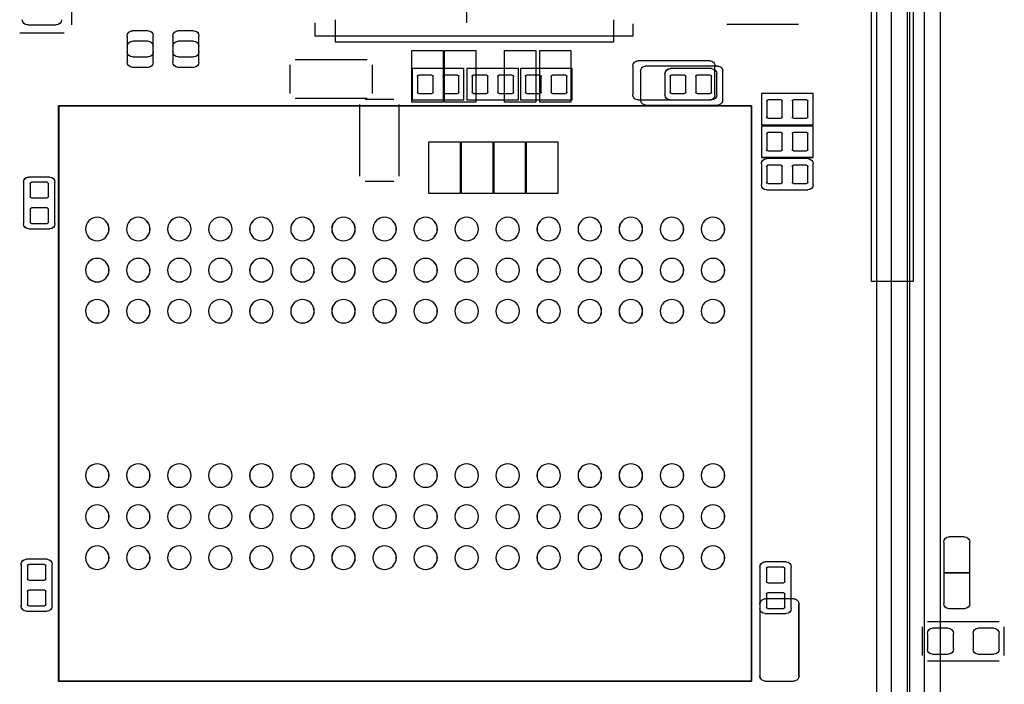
# Model space of a CAD drawing. Header units: inches. Extents: x -2.12 to 5.58, y -1.38 to 1.5.
# Tile 26 of 32: x 0.17 to 0.93, y -0.27 to 0.24. Entities that reach past the tile are written whole.
import ezdxf

# ---------------------------------------------------------------- set-up
doc = ezdxf.new("R2010")
doc.units = ezdxf.units.IN
doc.header["$MEASUREMENT"] = 0
for name, color, linetype in [('INTF_BLUE', 7, 'Continuous'), ('INTF_CYAN', 7, 'Continuous'), ('INTF_GREEN_1', 7, 'Continuous'), ('INTF_GREEN_3', 7, 'Continuous'), ('INTF_MAGENTA', 7, 'Continuous'), ('INTF_MAGENTA_1', 7, 'Continuous'), ('INTF_RED_1', 7, 'Continuous'), ('INTF_RED_3', 7, 'Continuous'), ('INTF_YELLOW_1', 7, 'Continuous'), ('INTF_YELLOW_2', 7, 'Continuous'), ('WHITE', 7, 'Continuous')]:
    doc.layers.add(name, color=color, linetype=linetype)

# ---------------------------------------------------------------- blocks, each defined once
blk = doc.blocks.new('98EA8F97E5111EFD411692EF2072D30E0DE05EA6$$$C906BBC760572095F726B39B13C9EDE80CDE5667')
at = {"color": 178}
for p, q in [((9.9, 2.3, -1.6), (9.9, 2.3, -1.8)), ((18.3, 2.3, -1.6), (18.3, 2.3, -1.8)), ((5.7, -1.9, -1.6), (5.7, -1.9, -1.8)), ((14.1, -1.9, -1.6), (14.1, -1.9, -1.8)), ((9.9, -6.1, -1.6), (9.9, -6.1, -1.8)), ((18.3, -6.1, -1.6), (18.3, -6.1, -1.8))]:
    blk.add_line(p, q, dxfattribs=at)
blk = doc.blocks.new('S70CR100_SOC_SKT')
at = {"color": 0}
blk.add_blockref('98EA8F97E5111EFD411692EF2072D30E0DE05EA6$$$C906BBC760572095F726B39B13C9EDE80CDE5667', (0, 0), dxfattribs=at)
blk = doc.blocks.new('DDD71C7C7C9CF9294EF7B95702A5EAB48181DBE0$$$B8A4396250C5687B1D31E70758B30729E1AC4426')
at = {"layer": 'INTF_MAGENTA', "color": 6}
for p, q in [((-236.322, -83.031), (-236.322, -82.55)), ((-241.389, -83.058), (-242.786, -83.058)), ((-239.568, -83.282), (-239.568, -83.049)), ((-239.19, -83.4), (-239.19, -82.974)), ((-233.757, -82.974), (-233.757, -83.4)), ((-233.364, -83.03), (-233.364, -83.282)), ((-233.364, -83.282), (-239.568, -83.282)), ((-233.757, -83.4), (-239.19, -83.4)), ((-241.194, -84.43), (-241.194, -84.023)), ((-241.093, -83.922), (-240.288, -83.922)), ((-240.186, -84.023), (-240.186, -84.43)), ((-238.375, -84.531), (-238.375, -83.922)), ((-238.375, -83.922), (-237.367, -83.922)), ((-237.367, -83.922), (-237.367, -84.531)), ((-237.334, -83.922), (-236.326, -83.922)), ((-237.334, -84.531), (-237.334, -83.922)), ((-236.326, -83.922), (-236.326, -84.531)), ((-236.267, -83.922), (-235.259, -83.922)), ((-236.267, -84.531), (-236.267, -83.922)), ((-235.259, -83.922), (-235.259, -84.531)), ((-243.074, -85.014), (-243.074, -84.404)), ((-243.074, -84.404), (-242.066, -84.404)), ((-242.066, -84.404), (-242.066, -85.014)), ((-240.288, -84.531), (-241.093, -84.531)), ((-237.367, -84.531), (-238.375, -84.531)), ((-236.326, -84.531), (-237.334, -84.531)), ((-235.259, -84.531), (-236.267, -84.531)), ((-241.872, -84.644), (-228.369, -84.644)), ((-241.872, -95.847), (-241.872, -84.644)), ((-228.369, -84.644), (-228.369, -95.847)), ((-242.066, -85.014), (-243.074, -85.014)), ((-243.074, -85.039), (-242.066, -85.039)), ((-243.074, -85.649), (-243.074, -85.039)), ((-242.066, -85.039), (-242.066, -85.649)), ((-242.066, -85.649), (-243.074, -85.649)), ((-243.074, -86.182), (-243.074, -85.776)), ((-242.972, -85.674), (-242.168, -85.674)), ((-242.066, -85.776), (-242.066, -86.182)), ((-228.295, -86.94), (-228.295, -86.135)), ((-228.194, -86.034), (-227.787, -86.034)), ((-227.686, -86.135), (-227.686, -86.94)), ((-242.168, -86.284), (-242.972, -86.284)), ((-227.787, -87.042), (-228.194, -87.042)), ((-242.646, -94.433), (-242.646, -93.628)), ((-242.545, -93.527), (-242.138, -93.527)), ((-242.037, -93.628), (-242.037, -94.433)), ((-228.244, -94.383), (-228.244, -93.578)), ((-228.143, -93.477), (-227.736, -93.477)), ((-227.635, -93.578), (-227.635, -94.383)), ((-242.138, -94.535), (-242.545, -94.535)), ((-227.736, -94.485), (-228.143, -94.485)), ((-228.369, -95.847), (-241.872, -95.847))]:
    blk.add_line(p, q, dxfattribs=at)
for centre, start, end in [((-241.093, -84.023), 90, 180), ((-240.288, -84.023), 360, 90), ((-241.093, -84.43), 180, 270), ((-240.288, -84.43), 270, 0), ((-242.972, -85.776), 90, 180), ((-242.168, -85.776), 360, 90), ((-228.194, -86.135), 90, 180), ((-227.787, -86.135), 360, 90), ((-242.972, -86.182), 180, 270), ((-242.168, -86.182), 270, 0), ((-228.194, -86.94), 180, 270), ((-227.787, -86.94), 270, 0), ((-242.545, -93.628), 90, 180), ((-242.138, -93.628), 360, 90), ((-228.143, -93.578), 90, 180), ((-227.736, -93.578), 360, 90), ((-228.143, -94.383), 180, 270), ((-227.736, -94.383), 270, 0), ((-242.545, -94.433), 180, 270), ((-242.138, -94.433), 270, 0)]:
    blk.add_arc(centre, 0.102, start, end, dxfattribs=at)
at = {"layer": 'INTF_RED_1', "color": 1}
blk.add_line((-244.602, -113.411), (-244.602, -76.835), dxfattribs=at)
at = {"layer": 'WHITE', "color": 7}
for p, q in [((-227.762, -83.071), (-228.321, -83.071)), ((-231, -83.185), (-230.696, -83.185)), ((-230.111, -83.185), (-229.806, -83.185)), ((-231.102, -83.591), (-231.102, -83.287)), ((-230.594, -83.287), (-230.594, -83.591)), ((-230.213, -83.591), (-230.213, -83.287)), ((-229.705, -83.287), (-229.705, -83.591)), ((-230.696, -83.693), (-231, -83.693)), ((-229.806, -83.693), (-230.111, -83.693)), ((-241.067, -84.049), (-240.813, -84.049)), ((-240.567, -84.049), (-240.313, -84.049)), ((-238.248, -84.049), (-237.994, -84.049)), ((-237.748, -84.049), (-237.494, -84.049)), ((-237.207, -84.049), (-236.953, -84.049)), ((-236.707, -84.049), (-236.453, -84.049)), ((-236.14, -84.049), (-235.886, -84.049)), ((-235.64, -84.049), (-235.386, -84.049)), ((-241.093, -84.379), (-241.093, -84.074)), ((-240.788, -84.074), (-240.788, -84.379)), ((-240.593, -84.379), (-240.593, -84.074)), ((-240.288, -84.074), (-240.288, -84.379)), ((-238.273, -84.379), (-238.273, -84.074)), ((-237.969, -84.074), (-237.969, -84.379)), ((-237.773, -84.379), (-237.773, -84.074)), ((-237.469, -84.074), (-237.469, -84.379)), ((-237.232, -84.379), (-237.232, -84.074)), ((-236.927, -84.074), (-236.927, -84.379)), ((-236.732, -84.379), (-236.732, -84.074)), ((-236.427, -84.074), (-236.427, -84.379)), ((-236.165, -84.379), (-236.165, -84.074)), ((-235.86, -84.074), (-235.86, -84.379)), ((-235.665, -84.379), (-235.665, -84.074)), ((-235.36, -84.074), (-235.36, -84.379)), ((-240.813, -84.404), (-241.067, -84.404)), ((-240.313, -84.404), (-240.567, -84.404)), ((-237.994, -84.404), (-238.248, -84.404)), ((-237.494, -84.404), (-237.748, -84.404)), ((-236.953, -84.404), (-237.207, -84.404)), ((-236.453, -84.404), (-236.707, -84.404)), ((-235.886, -84.404), (-236.14, -84.404)), ((-235.386, -84.404), (-235.64, -84.404)), ((-242.972, -84.861), (-242.972, -84.557)), ((-242.947, -84.531), (-242.693, -84.531)), ((-242.668, -84.557), (-242.668, -84.861)), ((-242.472, -84.861), (-242.472, -84.557)), ((-242.447, -84.531), (-242.193, -84.531)), ((-242.168, -84.557), (-242.168, -84.861)), ((-242.693, -84.887), (-242.947, -84.887)), ((-242.193, -84.887), (-242.447, -84.887)), ((-242.972, -85.496), (-242.972, -85.192)), ((-242.947, -85.166), (-242.693, -85.166)), ((-242.668, -85.192), (-242.668, -85.496)), ((-242.472, -85.496), (-242.472, -85.192)), ((-242.447, -85.166), (-242.193, -85.166)), ((-242.168, -85.192), (-242.168, -85.496)), ((-242.693, -85.522), (-242.947, -85.522)), ((-242.193, -85.522), (-242.447, -85.522)), ((-242.972, -86.131), (-242.972, -85.827)), ((-242.947, -85.801), (-242.693, -85.801)), ((-242.668, -85.827), (-242.668, -86.131)), ((-242.472, -86.131), (-242.472, -85.827)), ((-242.447, -85.801), (-242.193, -85.801)), ((-242.168, -85.827), (-242.168, -86.131)), ((-242.693, -86.157), (-242.947, -86.157)), ((-242.193, -86.157), (-242.447, -86.157)), ((-228.168, -86.415), (-228.168, -86.161)), ((-228.143, -86.135), (-227.838, -86.135)), ((-227.813, -86.161), (-227.813, -86.415)), ((-227.838, -86.44), (-228.143, -86.44)), ((-228.168, -86.915), (-228.168, -86.661)), ((-228.143, -86.635), (-227.838, -86.635)), ((-227.813, -86.661), (-227.813, -86.915)), ((-227.838, -86.94), (-228.143, -86.94)), ((-242.494, -93.628), (-242.189, -93.628)), ((-228.117, -93.858), (-228.117, -93.604)), ((-228.092, -93.578), (-227.787, -93.578)), ((-227.762, -93.604), (-227.762, -93.858)), ((-242.519, -93.908), (-242.519, -93.654)), ((-242.164, -93.654), (-242.164, -93.908)), ((-242.189, -93.933), (-242.494, -93.933)), ((-227.787, -93.883), (-228.092, -93.883)), ((-242.519, -94.408), (-242.519, -94.154)), ((-242.494, -94.128), (-242.189, -94.128)), ((-242.164, -94.154), (-242.164, -94.408)), ((-228.117, -94.358), (-228.117, -94.104)), ((-228.092, -94.078), (-227.787, -94.078)), ((-227.762, -94.104), (-227.762, -94.358)), ((-227.787, -94.383), (-228.092, -94.383)), ((-242.189, -94.433), (-242.494, -94.433))]:
    blk.add_line(p, q, dxfattribs=at)
for centre in [(-241.121, -87.046), (-240.321, -87.046), (-239.521, -87.046), (-238.721, -87.046), (-237.921, -87.046), (-237.121, -87.046), (-236.321, -87.046), (-235.521, -87.046), (-234.721, -87.046), (-233.921, -87.046), (-233.121, -87.046), (-232.321, -87.046), (-231.521, -87.046), (-230.721, -87.046), (-229.921, -87.046), (-229.121, -87.046), (-241.121, -87.846), (-240.321, -87.846), (-239.521, -87.846), (-238.721, -87.846), (-237.921, -87.846), (-237.121, -87.846), (-236.321, -87.846), (-235.521, -87.846), (-234.721, -87.846), (-233.921, -87.846), (-233.121, -87.846), (-232.321, -87.846), (-231.521, -87.846), (-230.721, -87.846), (-229.921, -87.846), (-229.121, -87.846), (-241.121, -88.646), (-240.321, -88.646), (-239.521, -88.646), (-238.721, -88.646), (-237.921, -88.646), (-237.121, -88.646), (-236.321, -88.646), (-235.521, -88.646), (-234.721, -88.646), (-233.921, -88.646), (-233.121, -88.646), (-232.321, -88.646), (-231.521, -88.646), (-230.721, -88.646), (-229.921, -88.646), (-229.121, -88.646), (-241.121, -91.846), (-240.321, -91.846), (-239.521, -91.846), (-238.721, -91.846), (-237.921, -91.846), (-237.121, -91.846), (-236.321, -91.846), (-235.521, -91.846), (-234.721, -91.846), (-233.921, -91.846), (-233.121, -91.846), (-232.321, -91.846), (-231.521, -91.846), (-230.721, -91.846), (-229.921, -91.846), (-229.121, -91.846), (-241.121, -92.646), (-240.321, -92.646), (-239.521, -92.646), (-238.721, -92.646), (-237.921, -92.646), (-237.121, -92.646), (-236.321, -92.646), (-235.521, -92.646), (-234.721, -92.646), (-233.921, -92.646), (-233.121, -92.646), (-232.321, -92.646), (-231.521, -92.646), (-230.721, -92.646), (-229.921, -92.646), (-229.121, -92.646), (-241.121, -93.446), (-240.321, -93.446), (-239.521, -93.446), (-238.721, -93.446), (-237.921, -93.446), (-237.121, -93.446), (-236.321, -93.446), (-235.521, -93.446), (-234.721, -93.446), (-233.921, -93.446), (-233.121, -93.446), (-232.321, -93.446), (-231.521, -93.446), (-230.721, -93.446), (-229.921, -93.446), (-229.121, -93.446)]:
    blk.add_circle(centre, 0.229, dxfattribs=at)
for centre, radius, start, end in [((-228.321, -82.969), 0.102, 180, 270), ((-227.762, -82.969), 0.102, 270, 0), ((-231, -83.287), 0.102, 90, 180), ((-230.696, -83.287), 0.102, 360, 90), ((-230.111, -83.287), 0.102, 90, 180), ((-229.806, -83.287), 0.102, 360, 90), ((-231, -83.591), 0.102, 180, 270), ((-230.696, -83.591), 0.102, 270, 0), ((-230.111, -83.591), 0.102, 180, 270), ((-229.806, -83.591), 0.102, 270, 0), ((-241.067, -84.074), 0.0254, 90, 180), ((-240.813, -84.074), 0.0254, 360, 90), ((-240.567, -84.074), 0.0254, 90, 180), ((-240.313, -84.074), 0.0254, 360, 90), ((-238.248, -84.074), 0.0254, 90, 180), ((-237.994, -84.074), 0.0254, 360, 90), ((-237.748, -84.074), 0.0254, 90, 180), ((-237.494, -84.074), 0.0254, 360, 90), ((-237.207, -84.074), 0.0254, 90, 180), ((-236.953, -84.074), 0.0254, 360, 90), ((-236.707, -84.074), 0.0254, 90, 180), ((-236.453, -84.074), 0.0254, 360, 90), ((-236.14, -84.074), 0.0254, 90, 180), ((-235.886, -84.074), 0.0254, 360, 90), ((-235.64, -84.074), 0.0254, 90, 180), ((-235.386, -84.074), 0.0254, 360, 90), ((-241.067, -84.379), 0.0254, 180, 270), ((-240.813, -84.379), 0.0254, 270, 0), ((-240.567, -84.379), 0.0254, 180, 270), ((-240.313, -84.379), 0.0254, 270, 0), ((-238.248, -84.379), 0.0254, 180, 270), ((-237.994, -84.379), 0.0254, 270, 0), ((-237.748, -84.379), 0.0254, 180, 270), ((-237.494, -84.379), 0.0254, 270, 0), ((-237.207, -84.379), 0.0254, 180, 270), ((-236.953, -84.379), 0.0254, 270, 0), ((-236.707, -84.379), 0.0254, 180, 270), ((-236.453, -84.379), 0.0254, 270, 0), ((-236.14, -84.379), 0.0254, 180, 270), ((-235.886, -84.379), 0.0254, 270, 0), ((-235.64, -84.379), 0.0254, 180, 270), ((-235.386, -84.379), 0.0254, 270, 0), ((-242.947, -84.557), 0.0254, 90, 180), ((-242.693, -84.557), 0.0254, 360, 90), ((-242.447, -84.557), 0.0254, 90, 180), ((-242.193, -84.557), 0.0254, 360, 90), ((-242.947, -84.861), 0.0254, 180, 270), ((-242.693, -84.861), 0.0254, 270, 0), ((-242.447, -84.861), 0.0254, 180, 270), ((-242.193, -84.861), 0.0254, 270, 0), ((-242.947, -85.192), 0.0254, 90, 180), ((-242.693, -85.192), 0.0254, 360, 90), ((-242.447, -85.192), 0.0254, 90, 180), ((-242.193, -85.192), 0.0254, 360, 90), ((-242.947, -85.496), 0.0254, 180, 270), ((-242.693, -85.496), 0.0254, 270, 0), ((-242.447, -85.496), 0.0254, 180, 270), ((-242.193, -85.496), 0.0254, 270, 0), ((-242.947, -85.827), 0.0254, 90, 180), ((-242.693, -85.827), 0.0254, 360, 90), ((-242.447, -85.827), 0.0254, 90, 180), ((-242.193, -85.827), 0.0254, 360, 90), ((-242.947, -86.131), 0.0254, 180, 270), ((-242.693, -86.131), 0.0254, 270, 0), ((-242.447, -86.131), 0.0254, 180, 270), ((-242.193, -86.131), 0.0254, 270, 0), ((-228.143, -86.161), 0.0254, 90, 180), ((-227.838, -86.161), 0.0254, 360, 90), ((-228.143, -86.415), 0.0254, 180, 270), ((-227.838, -86.415), 0.0254, 270, 0), ((-228.143, -86.661), 0.0254, 90, 180), ((-227.838, -86.661), 0.0254, 360, 90), ((-228.143, -86.915), 0.0254, 180, 270), ((-227.838, -86.915), 0.0254, 270, 0), ((-242.494, -93.654), 0.0254, 90, 180), ((-242.189, -93.654), 0.0254, 360, 90), ((-228.092, -93.604), 0.0254, 90, 180), ((-227.787, -93.604), 0.0254, 360, 90), ((-242.494, -93.908), 0.0254, 180, 270), ((-242.189, -93.908), 0.0254, 270, 0), ((-228.092, -93.858), 0.0254, 180, 270), ((-227.787, -93.858), 0.0254, 270, 0), ((-242.494, -94.154), 0.0254, 90, 180), ((-242.189, -94.154), 0.0254, 360, 90), ((-228.092, -94.104), 0.0254, 90, 180), ((-227.787, -94.104), 0.0254, 360, 90), ((-242.494, -94.408), 0.0254, 180, 270), ((-242.189, -94.408), 0.0254, 270, 0), ((-228.092, -94.358), 0.0254, 180, 270), ((-227.787, -94.358), 0.0254, 270, 0)]:
    blk.add_arc(centre, radius, start, end, dxfattribs=at)
blk = doc.blocks.new('S70CR100-TOP')
at = {"color": 0}
blk.add_blockref('DDD71C7C7C9CF9294EF7B95702A5EAB48181DBE0$$$B8A4396250C5687B1D31E70758B30729E1AC4426', (0, 0), dxfattribs=at)
blk = doc.blocks.new('3873F21D59116B9BB77B534D235B23D2048C078A$$$B8A4396250C5687B1D31E70758B30729E1AC4426')
at = {"layer": 'INTF_BLUE', "color": 5}
for p, q in [((-241.3127, -84.5312), (-241.3127, -83.9724)), ((-241.2111, -83.8708), (-239.8141, -83.8708)), ((-239.7125, -83.9724), (-239.7125, -84.5312)), ((-235.0008, -84.6201), (-235.0008, -86.0171)), ((-234.3404, -84.5185), (-234.8992, -84.5185)), ((-234.2388, -86.0171), (-234.2388, -84.6201)), ((-228.3691, -84.6441), (-241.8723, -84.6441)), ((-241.8723, -84.6441), (-241.8723, -95.8473)), ((-239.8141, -84.6328), (-241.2111, -84.6328)), ((-228.3691, -95.8473), (-228.3691, -84.6441)), ((-238.0996, -85.348), (-238.0996, -86.356)), ((-237.49, -85.348), (-238.0996, -85.348)), ((-237.49, -86.356), (-237.49, -85.348)), ((-237.4646, -85.348), (-237.4646, -86.356)), ((-236.855, -85.348), (-237.4646, -85.348)), ((-236.855, -86.356), (-236.855, -85.348)), ((-236.8296, -85.348), (-236.8296, -86.356)), ((-236.22, -85.348), (-236.8296, -85.348)), ((-236.22, -86.356), (-236.22, -85.348)), ((-236.1946, -85.348), (-236.1946, -86.356)), ((-235.585, -85.348), (-236.1946, -85.348)), ((-235.585, -86.356), (-235.585, -85.348)), ((-234.8992, -86.1187), (-234.3404, -86.1187)), ((-238.0996, -86.356), (-237.49, -86.356)), ((-237.4646, -86.356), (-236.855, -86.356)), ((-236.8296, -86.356), (-236.22, -86.356)), ((-236.1946, -86.356), (-235.585, -86.356)), ((-242.7986, -95.7453), (-242.7986, -94.3483)), ((-242.697, -94.2467), (-242.1382, -94.2467)), ((-242.0366, -94.3483), (-242.0366, -95.7453)), ((-242.1382, -95.8469), (-242.697, -95.8469)), ((-241.8723, -95.8473), (-228.3691, -95.8473))]:
    blk.add_line(p, q, dxfattribs=at)
for centre, start, end in [((-241.2111, -83.9724), 89.99996, 180.00004), ((-239.8141, -83.9724), 359.99996, 90.00004), ((-241.2111, -84.5312), 179.99996, 270.00004), ((-239.8141, -84.5312), 269.99996, 0.00004), ((-242.697, -94.3483), 89.99996, 180.00004), ((-242.1382, -94.3483), 359.99996, 90.00004), ((-242.697, -95.7453), 179.99996, 270.00004), ((-242.1382, -95.7453), 269.99996, 0.00004)]:
    blk.add_arc(centre, 0.1016, start, end, dxfattribs=at)
at = {"layer": 'INTF_MAGENTA_1', "color": 6}
for centre in [(-241.1207, -87.0457), (-240.3207, -87.0457), (-239.5207, -87.0457), (-238.7207, -87.0457), (-237.9207, -87.0457), (-237.1207, -87.0457), (-236.3207, -87.0457), (-235.5207, -87.0457), (-234.7207, -87.0457), (-233.9207, -87.0457), (-233.1207, -87.0457), (-232.3207, -87.0457), (-231.5207, -87.0457), (-230.7207, -87.0457), (-229.9207, -87.0457), (-229.1207, -87.0457), (-241.1207, -87.8457), (-240.3207, -87.8457), (-239.5207, -87.8457), (-238.7207, -87.8457), (-237.9207, -87.8457), (-237.1207, -87.8457), (-236.3207, -87.8457), (-235.5207, -87.8457), (-234.7207, -87.8457), (-233.9207, -87.8457), (-233.1207, -87.8457), (-232.3207, -87.8457), (-231.5207, -87.8457), (-230.7207, -87.8457), (-229.9207, -87.8457), (-229.1207, -87.8457), (-241.1207, -88.6457), (-240.3207, -88.6457), (-239.5207, -88.6457), (-238.7207, -88.6457), (-237.9207, -88.6457), (-237.1207, -88.6457), (-236.3207, -88.6457), (-235.5207, -88.6457), (-234.7207, -88.6457), (-233.9207, -88.6457), (-233.1207, -88.6457), (-232.3207, -88.6457), (-231.5207, -88.6457), (-230.7207, -88.6457), (-229.9207, -88.6457), (-229.1207, -88.6457), (-241.1207, -91.8457), (-240.3207, -91.8457), (-239.5207, -91.8457), (-238.7207, -91.8457), (-237.9207, -91.8457), (-237.1207, -91.8457), (-236.3207, -91.8457), (-235.5207, -91.8457), (-234.7207, -91.8457), (-233.9207, -91.8457), (-233.1207, -91.8457), (-232.3207, -91.8457), (-231.5207, -91.8457), (-230.7207, -91.8457), (-229.9207, -91.8457), (-229.1207, -91.8457), (-241.1207, -92.6457), (-240.3207, -92.6457), (-239.5207, -92.6457), (-238.7207, -92.6457), (-237.9207, -92.6457), (-237.1207, -92.6457), (-236.3207, -92.6457), (-235.5207, -92.6457), (-234.7207, -92.6457), (-233.9207, -92.6457), (-233.1207, -92.6457), (-232.3207, -92.6457), (-231.5207, -92.6457), (-230.7207, -92.6457), (-229.9207, -92.6457), (-229.1207, -92.6457), (-241.1207, -93.4457), (-240.3207, -93.4457), (-239.5207, -93.4457), (-238.7207, -93.4457), (-237.9207, -93.4457), (-237.1207, -93.4457), (-236.3207, -93.4457), (-235.5207, -93.4457), (-234.7207, -93.4457), (-233.9207, -93.4457), (-233.1207, -93.4457), (-232.3207, -93.4457), (-231.5207, -93.4457), (-230.7207, -93.4457), (-229.9207, -93.4457), (-229.1207, -93.4457)]:
    blk.add_circle(centre, 0.2286, dxfattribs=at)
at = {"layer": 'INTF_RED_3', "color": 1}
blk.add_line((-245.237, -78.486), (-245.237, -112.776), dxfattribs=at)
blk = doc.blocks.new('S70CR100-BOT')
at = {"color": 0}
blk.add_blockref('3873F21D59116B9BB77B534D235B23D2048C078A$$$B8A4396250C5687B1D31E70758B30729E1AC4426', (0, 0), dxfattribs=at)
blk = doc.blocks.new('31673240982F5778DC3FB12357F58391CCFCB263$$$B8A4396250C5687B1D31E70758B30729E1AC4426')
at = {"layer": 'INTF_CYAN', "color": 4}
for centre in [(-241.1207, -87.0457), (-240.3207, -87.0457), (-239.5207, -87.0457), (-238.7207, -87.0457), (-237.9207, -87.0457), (-237.1207, -87.0457), (-236.3207, -87.0457), (-235.5207, -87.0457), (-234.7207, -87.0457), (-233.9207, -87.0457), (-233.1207, -87.0457), (-232.3207, -87.0457), (-231.5207, -87.0457), (-230.7207, -87.0457), (-229.9207, -87.0457), (-229.1207, -87.0457), (-241.1207, -87.8457), (-240.3207, -87.8457), (-239.5207, -87.8457), (-238.7207, -87.8457), (-237.9207, -87.8457), (-237.1207, -87.8457), (-236.3207, -87.8457), (-235.5207, -87.8457), (-234.7207, -87.8457), (-233.9207, -87.8457), (-233.1207, -87.8457), (-232.3207, -87.8457), (-231.5207, -87.8457), (-230.7207, -87.8457), (-229.9207, -87.8457), (-229.1207, -87.8457), (-241.1207, -88.6457), (-240.3207, -88.6457), (-239.5207, -88.6457), (-238.7207, -88.6457), (-237.9207, -88.6457), (-237.1207, -88.6457), (-236.3207, -88.6457), (-235.5207, -88.6457), (-234.7207, -88.6457), (-233.9207, -88.6457), (-233.1207, -88.6457), (-232.3207, -88.6457), (-231.5207, -88.6457), (-230.7207, -88.6457), (-229.9207, -88.6457), (-229.1207, -88.6457), (-241.1207, -91.8457), (-240.3207, -91.8457), (-239.5207, -91.8457), (-238.7207, -91.8457), (-237.9207, -91.8457), (-237.1207, -91.8457), (-236.3207, -91.8457), (-235.5207, -91.8457), (-234.7207, -91.8457), (-233.9207, -91.8457), (-233.1207, -91.8457), (-232.3207, -91.8457), (-231.5207, -91.8457), (-230.7207, -91.8457), (-229.9207, -91.8457), (-229.1207, -91.8457), (-241.1207, -92.6457), (-240.3207, -92.6457), (-239.5207, -92.6457), (-238.7207, -92.6457), (-237.9207, -92.6457), (-237.1207, -92.6457), (-236.3207, -92.6457), (-235.5207, -92.6457), (-234.7207, -92.6457), (-233.9207, -92.6457), (-233.1207, -92.6457), (-232.3207, -92.6457), (-231.5207, -92.6457), (-230.7207, -92.6457), (-229.9207, -92.6457), (-229.1207, -92.6457), (-241.1207, -93.4457), (-240.3207, -93.4457), (-239.5207, -93.4457), (-238.7207, -93.4457), (-237.9207, -93.4457), (-237.1207, -93.4457), (-236.3207, -93.4457), (-235.5207, -93.4457), (-234.7207, -93.4457), (-233.9207, -93.4457), (-233.1207, -93.4457), (-232.3207, -93.4457), (-231.5207, -93.4457), (-230.7207, -93.4457), (-229.9207, -93.4457), (-229.1207, -93.4457)]:
    blk.add_circle(centre, 0.2286, dxfattribs=at)
at = {"layer": 'INTF_GREEN_1', "color": 3}
for p, q in [((-245.5488, -78.1847), (-245.5488, -113.0747)), ((-244.9488, -78.7847), (-244.9488, -112.4747)), ((-237.744, -83.57), (-238.3536, -83.57)), ((-238.3536, -83.5701), (-238.3536, -84.578)), ((-237.744, -84.578), (-237.744, -83.57)), ((-237.0582, -83.57), (-237.6678, -83.57)), ((-237.6678, -83.5701), (-237.6678, -84.578)), ((-237.0582, -84.578), (-237.0582, -83.57)), ((-235.8898, -83.57), (-236.4994, -83.57)), ((-236.4994, -83.57), (-236.4994, -84.578)), ((-235.8898, -84.5779), (-235.8898, -83.57)), ((-235.2548, -83.57), (-235.8644, -83.57)), ((-235.8644, -83.57), (-235.8644, -84.578)), ((-235.2548, -84.5779), (-235.2548, -83.57)), ((-241.0587, -83.7692), (-239.6617, -83.7692)), ((-234.4801, -83.8454), (-234.4801, -84.4042)), ((-232.9815, -83.7438), (-234.3785, -83.7438)), ((-232.8799, -84.4042), (-232.8799, -83.8454)), ((-241.1603, -84.4296), (-241.1603, -83.8708)), ((-239.5601, -83.8708), (-239.5601, -84.4296)), ((-239.6617, -84.5312), (-241.0587, -84.5312)), ((-238.3536, -84.578), (-237.744, -84.578)), ((-237.6678, -84.578), (-237.0582, -84.578)), ((-236.4994, -84.578), (-235.8898, -84.578)), ((-235.8644, -84.578), (-235.2548, -84.578)), ((-234.3785, -84.5058), (-232.9815, -84.5058)), ((-228.3691, -84.6441), (-241.8723, -84.6441)), ((-241.8723, -84.6441), (-241.8723, -95.8473)), ((-228.3691, -95.8473), (-228.3691, -84.6441)), ((-242.7986, -95.7453), (-242.7986, -94.3483)), ((-242.697, -94.2467), (-242.1382, -94.2467)), ((-242.0366, -94.3483), (-242.0366, -95.7453)), ((-242.1382, -95.8469), (-242.697, -95.8469)), ((-241.8723, -95.8473), (-228.3691, -95.8473))]:
    blk.add_line(p, q, dxfattribs=at)
for centre, start, end in [((-241.0587, -83.8708), 89.99996, 180.00004), ((-239.6617, -83.8708), 359.99996, 90.00004), ((-241.0587, -84.4296), 179.99996, 270.00004), ((-239.6617, -84.4296), 269.99996, 0.00004), ((-242.697, -94.3483), 89.99996, 180.00004), ((-242.1382, -94.3483), 359.99996, 90.00004), ((-242.697, -95.7453), 179.99996, 270.00004), ((-242.1382, -95.7453), 269.99996, 0.00004)]:
    blk.add_arc(centre, 0.1016, start, end, dxfattribs=at)
at = {"layer": 'INTF_YELLOW_2', "color": 2}
for p, q in [((-238.3536, -83.57), (-238.3536, -84.578)), ((-237.744, -83.57), (-238.3536, -83.57)), ((-237.744, -84.578), (-237.744, -83.57)), ((-237.6678, -83.57), (-237.6678, -84.578)), ((-237.0582, -83.57), (-237.6678, -83.57)), ((-237.0582, -84.578), (-237.0582, -83.57)), ((-236.4994, -83.57), (-236.4994, -84.578)), ((-235.8898, -83.57), (-236.4994, -83.57)), ((-235.8898, -84.578), (-235.8898, -83.57)), ((-235.8644, -83.57), (-235.8644, -84.578)), ((-235.2548, -83.57), (-235.8644, -83.57)), ((-235.2548, -84.578), (-235.2548, -83.57)), ((-241.0587, -83.7692), (-239.6617, -83.7692)), ((-234.4801, -83.8454), (-234.4801, -84.4042)), ((-232.9815, -83.7438), (-234.3785, -83.7438)), ((-232.8799, -84.4042), (-232.8799, -83.8454)), ((-241.1603, -84.4296), (-241.1603, -83.8708)), ((-239.5601, -83.8708), (-239.5601, -84.4296)), ((-239.6617, -84.5312), (-241.0587, -84.5312)), ((-238.3536, -84.578), (-237.744, -84.578)), ((-237.6678, -84.578), (-237.0582, -84.578)), ((-236.4994, -84.578), (-235.8898, -84.578)), ((-235.8644, -84.578), (-235.2548, -84.578)), ((-234.3785, -84.5058), (-232.9815, -84.5058)), ((-228.3691, -84.6441), (-241.8723, -84.6441)), ((-241.8723, -84.6441), (-241.8723, -95.8473)), ((-228.3691, -95.8473), (-228.3691, -84.6441)), ((-242.7986, -95.7453), (-242.7986, -94.3483)), ((-242.697, -94.2467), (-242.1382, -94.2467)), ((-242.0366, -94.3483), (-242.0366, -95.7453)), ((-242.1382, -95.8469), (-242.697, -95.8469)), ((-241.8723, -95.8473), (-228.3691, -95.8473))]:
    blk.add_line(p, q, dxfattribs=at)
for centre, start, end in [((-241.0587, -83.8708), 89.99996, 180.00004), ((-239.6617, -83.8708), 359.99996, 90.00004), ((-241.0587, -84.4296), 179.99996, 270.00004), ((-239.6617, -84.4296), 269.99996, 0.00004), ((-242.697, -94.3483), 89.99996, 180.00004), ((-242.1382, -94.3483), 359.99996, 90.00004), ((-242.697, -95.7453), 179.99996, 270.00004), ((-242.1382, -95.7453), 269.99996, 0.00004)]:
    blk.add_arc(centre, 0.1016, start, end, dxfattribs=at)
blk = doc.blocks.new('S70CR110-BOT')
at = {"color": 0}
blk.add_blockref('31673240982F5778DC3FB12357F58391CCFCB263$$$B8A4396250C5687B1D31E70758B30729E1AC4426', (0, 0), dxfattribs=at)
blk = doc.blocks.new('FE1B2A364973CD4E62792E9A41617DEF1B491828$$$B8A4396250C5687B1D31E70758B30729E1AC4426')
at = {"layer": 'INTF_GREEN_3', "color": 3}
for p, q in [((-227.762, -83.071), (-228.321, -83.071)), ((-231, -83.388), (-230.696, -83.388)), ((-230.111, -83.388), (-229.806, -83.388)), ((-231.102, -83.795), (-231.102, -83.49)), ((-230.594, -83.49), (-230.594, -83.795)), ((-230.213, -83.795), (-230.213, -83.49)), ((-229.705, -83.49), (-229.705, -83.795)), ((-241.067, -84.049), (-240.813, -84.049)), ((-240.567, -84.049), (-240.313, -84.049)), ((-238.248, -84.049), (-237.994, -84.049)), ((-237.748, -84.049), (-237.494, -84.049)), ((-237.207, -84.049), (-236.953, -84.049)), ((-236.707, -84.049), (-236.453, -84.049)), ((-236.14, -84.049), (-235.886, -84.049)), ((-235.64, -84.049), (-235.386, -84.049)), ((-230.696, -83.896), (-231, -83.896)), ((-229.806, -83.896), (-230.111, -83.896)), ((-241.093, -84.379), (-241.093, -84.074)), ((-240.788, -84.074), (-240.788, -84.379)), ((-240.593, -84.379), (-240.593, -84.074)), ((-240.288, -84.074), (-240.288, -84.379)), ((-238.273, -84.379), (-238.273, -84.074)), ((-237.969, -84.074), (-237.969, -84.379)), ((-237.773, -84.379), (-237.773, -84.074)), ((-237.469, -84.074), (-237.469, -84.379)), ((-237.232, -84.379), (-237.232, -84.074)), ((-236.927, -84.074), (-236.927, -84.379)), ((-236.732, -84.379), (-236.732, -84.074)), ((-236.427, -84.074), (-236.427, -84.379)), ((-236.165, -84.379), (-236.165, -84.074)), ((-235.86, -84.074), (-235.86, -84.379)), ((-235.665, -84.379), (-235.665, -84.074)), ((-235.36, -84.074), (-235.36, -84.379)), ((-240.813, -84.404), (-241.067, -84.404)), ((-240.313, -84.404), (-240.567, -84.404)), ((-237.994, -84.404), (-238.248, -84.404)), ((-237.494, -84.404), (-237.748, -84.404)), ((-236.953, -84.404), (-237.207, -84.404)), ((-236.453, -84.404), (-236.707, -84.404)), ((-235.886, -84.404), (-236.14, -84.404)), ((-235.386, -84.404), (-235.64, -84.404)), ((-242.972, -84.861), (-242.972, -84.557)), ((-242.947, -84.531), (-242.693, -84.531)), ((-242.668, -84.557), (-242.668, -84.861)), ((-242.472, -84.861), (-242.472, -84.557)), ((-242.447, -84.531), (-242.193, -84.531)), ((-242.168, -84.557), (-242.168, -84.861)), ((-242.693, -84.887), (-242.947, -84.887)), ((-242.193, -84.887), (-242.447, -84.887)), ((-242.972, -85.496), (-242.972, -85.192)), ((-242.947, -85.166), (-242.693, -85.166)), ((-242.668, -85.192), (-242.668, -85.496)), ((-242.472, -85.496), (-242.472, -85.192)), ((-242.447, -85.166), (-242.193, -85.166)), ((-242.168, -85.192), (-242.168, -85.496)), ((-242.693, -85.522), (-242.947, -85.522)), ((-242.193, -85.522), (-242.447, -85.522)), ((-242.972, -86.131), (-242.972, -85.827)), ((-242.947, -85.801), (-242.693, -85.801)), ((-242.668, -85.827), (-242.668, -86.131)), ((-242.472, -86.131), (-242.472, -85.827)), ((-242.447, -85.801), (-242.193, -85.801)), ((-242.168, -85.827), (-242.168, -86.131)), ((-242.693, -86.157), (-242.947, -86.157)), ((-242.193, -86.157), (-242.447, -86.157)), ((-228.168, -86.415), (-228.168, -86.161)), ((-228.143, -86.135), (-227.838, -86.135)), ((-227.813, -86.161), (-227.813, -86.415)), ((-227.838, -86.44), (-228.143, -86.44)), ((-228.168, -86.915), (-228.168, -86.661)), ((-228.143, -86.635), (-227.838, -86.635)), ((-227.813, -86.661), (-227.813, -86.915)), ((-227.838, -86.94), (-228.143, -86.94)), ((-246.024, -93.04), (-245.72, -93.04)), ((-246.126, -93.739), (-246.126, -93.142)), ((-245.618, -93.142), (-245.618, -93.739)), ((-242.494, -93.628), (-242.189, -93.628)), ((-228.117, -93.858), (-228.117, -93.604)), ((-228.092, -93.578), (-227.787, -93.578)), ((-227.762, -93.604), (-227.762, -93.858)), ((-245.618, -93.739), (-246.126, -93.739)), ((-246.126, -94.336), (-246.126, -93.739)), ((-246.126, -93.739), (-245.618, -93.739)), ((-245.618, -93.739), (-245.618, -94.336)), ((-242.519, -93.908), (-242.519, -93.654)), ((-242.164, -93.654), (-242.164, -93.908)), ((-242.189, -93.933), (-242.494, -93.933)), ((-227.787, -93.883), (-228.092, -93.883)), ((-242.519, -94.408), (-242.519, -94.154)), ((-242.494, -94.128), (-242.189, -94.128)), ((-242.164, -94.154), (-242.164, -94.408)), ((-228.117, -94.358), (-228.117, -94.104)), ((-228.092, -94.078), (-227.787, -94.078)), ((-227.762, -94.104), (-227.762, -94.358)), ((-227.787, -94.383), (-228.092, -94.383)), ((-245.72, -94.437), (-246.024, -94.437)), ((-242.189, -94.433), (-242.494, -94.433)), ((-246.697, -95.225), (-246.697, -94.92)), ((-246.596, -94.818), (-246.291, -94.818)), ((-246.19, -94.92), (-246.19, -95.225)), ((-245.809, -95.225), (-245.809, -94.92)), ((-245.707, -94.818), (-245.402, -94.818)), ((-245.3, -94.92), (-245.3, -95.225)), ((-246.291, -95.326), (-246.596, -95.326)), ((-245.402, -95.326), (-245.707, -95.326))]:
    blk.add_line(p, q, dxfattribs=at)
for centre in [(-241.121, -87.046), (-240.321, -87.046), (-239.521, -87.046), (-238.721, -87.046), (-237.921, -87.046), (-237.121, -87.046), (-236.321, -87.046), (-235.521, -87.046), (-234.721, -87.046), (-233.921, -87.046), (-233.121, -87.046), (-232.321, -87.046), (-231.521, -87.046), (-230.721, -87.046), (-229.921, -87.046), (-229.121, -87.046), (-241.121, -87.846), (-240.321, -87.846), (-239.521, -87.846), (-238.721, -87.846), (-237.921, -87.846), (-237.121, -87.846), (-236.321, -87.846), (-235.521, -87.846), (-234.721, -87.846), (-233.921, -87.846), (-233.121, -87.846), (-232.321, -87.846), (-231.521, -87.846), (-230.721, -87.846), (-229.921, -87.846), (-229.121, -87.846), (-241.121, -88.646), (-240.321, -88.646), (-239.521, -88.646), (-238.721, -88.646), (-237.921, -88.646), (-237.121, -88.646), (-236.321, -88.646), (-235.521, -88.646), (-234.721, -88.646), (-233.921, -88.646), (-233.121, -88.646), (-232.321, -88.646), (-231.521, -88.646), (-230.721, -88.646), (-229.921, -88.646), (-229.121, -88.646), (-241.121, -91.846), (-240.321, -91.846), (-239.521, -91.846), (-238.721, -91.846), (-237.921, -91.846), (-237.121, -91.846), (-236.321, -91.846), (-235.521, -91.846), (-234.721, -91.846), (-233.921, -91.846), (-233.121, -91.846), (-232.321, -91.846), (-231.521, -91.846), (-230.721, -91.846), (-229.921, -91.846), (-229.121, -91.846), (-241.121, -92.646), (-240.321, -92.646), (-239.521, -92.646), (-238.721, -92.646), (-237.921, -92.646), (-237.121, -92.646), (-236.321, -92.646), (-235.521, -92.646), (-234.721, -92.646), (-233.921, -92.646), (-233.121, -92.646), (-232.321, -92.646), (-231.521, -92.646), (-230.721, -92.646), (-229.921, -92.646), (-229.121, -92.646), (-241.121, -93.446), (-240.321, -93.446), (-239.521, -93.446), (-238.721, -93.446), (-237.921, -93.446), (-237.121, -93.446), (-236.321, -93.446), (-235.521, -93.446), (-234.721, -93.446), (-233.921, -93.446), (-233.121, -93.446), (-232.321, -93.446), (-231.521, -93.446), (-230.721, -93.446), (-229.921, -93.446), (-229.121, -93.446)]:
    blk.add_circle(centre, 0.229, dxfattribs=at)
for centre, radius, start, end in [((-228.321, -82.969), 0.102, 180, 270), ((-227.762, -82.969), 0.102, 270, 0), ((-231, -83.49), 0.102, 90, 180), ((-230.696, -83.49), 0.102, 360, 90), ((-230.111, -83.49), 0.102, 90, 180), ((-229.806, -83.49), 0.102, 360, 90), ((-231, -83.795), 0.102, 180, 270), ((-230.696, -83.795), 0.102, 270, 0), ((-230.111, -83.795), 0.102, 180, 270), ((-229.806, -83.795), 0.102, 270, 0), ((-241.067, -84.074), 0.0254, 90, 180), ((-240.813, -84.074), 0.0254, 360, 90), ((-240.567, -84.074), 0.0254, 90, 180), ((-240.313, -84.074), 0.0254, 360, 90), ((-238.248, -84.074), 0.0254, 90, 180), ((-237.994, -84.074), 0.0254, 360, 90), ((-237.748, -84.074), 0.0254, 90, 180), ((-237.494, -84.074), 0.0254, 360, 90), ((-237.207, -84.074), 0.0254, 90, 180), ((-236.953, -84.074), 0.0254, 360, 90), ((-236.707, -84.074), 0.0254, 90, 180), ((-236.453, -84.074), 0.0254, 360, 90), ((-236.14, -84.074), 0.0254, 90, 180), ((-235.886, -84.074), 0.0254, 360, 90), ((-235.64, -84.074), 0.0254, 90, 180), ((-235.386, -84.074), 0.0254, 360, 90), ((-241.067, -84.379), 0.0254, 180, 270), ((-240.813, -84.379), 0.0254, 270, 0), ((-240.567, -84.379), 0.0254, 180, 270), ((-240.313, -84.379), 0.0254, 270, 0), ((-238.248, -84.379), 0.0254, 180, 270), ((-237.994, -84.379), 0.0254, 270, 0), ((-237.748, -84.379), 0.0254, 180, 270), ((-237.494, -84.379), 0.0254, 270, 0), ((-237.207, -84.379), 0.0254, 180, 270), ((-236.953, -84.379), 0.0254, 270, 0), ((-236.707, -84.379), 0.0254, 180, 270), ((-236.453, -84.379), 0.0254, 270, 0), ((-236.14, -84.379), 0.0254, 180, 270), ((-235.886, -84.379), 0.0254, 270, 0), ((-235.64, -84.379), 0.0254, 180, 270), ((-235.386, -84.379), 0.0254, 270, 0), ((-242.947, -84.557), 0.0254, 90, 180), ((-242.693, -84.557), 0.0254, 360, 90), ((-242.447, -84.557), 0.0254, 90, 180), ((-242.193, -84.557), 0.0254, 360, 90), ((-242.947, -84.861), 0.0254, 180, 270), ((-242.693, -84.861), 0.0254, 270, 0), ((-242.447, -84.861), 0.0254, 180, 270), ((-242.193, -84.861), 0.0254, 270, 0), ((-242.947, -85.192), 0.0254, 90, 180), ((-242.693, -85.192), 0.0254, 360, 90), ((-242.447, -85.192), 0.0254, 90, 180), ((-242.193, -85.192), 0.0254, 360, 90), ((-242.947, -85.496), 0.0254, 180, 270), ((-242.693, -85.496), 0.0254, 270, 0), ((-242.447, -85.496), 0.0254, 180, 270), ((-242.193, -85.496), 0.0254, 270, 0), ((-242.947, -85.827), 0.0254, 90, 180), ((-242.693, -85.827), 0.0254, 360, 90), ((-242.447, -85.827), 0.0254, 90, 180), ((-242.193, -85.827), 0.0254, 360, 90), ((-242.947, -86.131), 0.0254, 180, 270), ((-242.693, -86.131), 0.0254, 270, 0), ((-242.447, -86.131), 0.0254, 180, 270), ((-242.193, -86.131), 0.0254, 270, 0), ((-228.143, -86.161), 0.0254, 90, 180), ((-227.838, -86.161), 0.0254, 360, 90), ((-228.143, -86.415), 0.0254, 180, 270), ((-227.838, -86.415), 0.0254, 270, 0), ((-228.143, -86.661), 0.0254, 90, 180), ((-227.838, -86.661), 0.0254, 360, 90), ((-228.143, -86.915), 0.0254, 180, 270), ((-227.838, -86.915), 0.0254, 270, 0), ((-246.024, -93.142), 0.102, 90, 180), ((-245.72, -93.142), 0.102, 360, 90), ((-242.494, -93.654), 0.0254, 90, 180), ((-242.189, -93.654), 0.0254, 360, 90), ((-228.092, -93.604), 0.0254, 90, 180), ((-227.787, -93.604), 0.0254, 360, 90), ((-242.494, -93.908), 0.0254, 180, 270), ((-242.189, -93.908), 0.0254, 270, 0), ((-228.092, -93.858), 0.0254, 180, 270), ((-227.787, -93.858), 0.0254, 270, 0), ((-242.494, -94.154), 0.0254, 90, 180), ((-242.189, -94.154), 0.0254, 360, 90), ((-228.092, -94.104), 0.0254, 90, 180), ((-227.787, -94.104), 0.0254, 360, 90), ((-246.024, -94.336), 0.102, 180, 270), ((-245.72, -94.336), 0.102, 270, 0), ((-242.494, -94.408), 0.0254, 180, 270), ((-242.189, -94.408), 0.0254, 270, 0), ((-228.092, -94.358), 0.0254, 180, 270), ((-227.787, -94.358), 0.0254, 270, 0), ((-246.596, -94.92), 0.102, 90, 180), ((-246.291, -94.92), 0.102, 360, 90), ((-245.707, -94.92), 0.102, 90, 180), ((-245.402, -94.92), 0.102, 360, 90), ((-246.596, -95.225), 0.102, 180, 270), ((-246.291, -95.225), 0.102, 270, 0), ((-245.707, -95.225), 0.102, 180, 270), ((-245.402, -95.225), 0.102, 270, 0)]:
    blk.add_arc(centre, radius, start, end, dxfattribs=at)
at = {"layer": 'INTF_YELLOW_1', "color": 2}
for p, q in [((-244.914, -113.704), (-244.914, -76.528)), ((-244.314, -113.104), (-244.314, -77.128)), ((-228.625, -83.071), (-228.625, -80.785)), ((-245.021, -81.083), (-245.021, -88.068)), ((-244.208, -88.068), (-244.208, -81.083)), ((-241.389, -83.058), (-242.786, -83.058)), ((-239.568, -83.282), (-239.568, -83.075)), ((-239.19, -83.4), (-239.19, -82.974)), ((-233.757, -82.976), (-233.757, -83.4)), ((-233.364, -83.037), (-233.364, -83.282)), ((-233.364, -83.282), (-239.568, -83.282)), ((-227.609, -83.223), (-228.473, -83.223)), ((-233.757, -83.4), (-239.19, -83.4)), ((-241.194, -84.43), (-241.194, -84.023)), ((-241.093, -83.922), (-240.288, -83.922)), ((-240.186, -84.023), (-240.186, -84.43)), ((-238.375, -84.531), (-238.375, -83.922)), ((-238.375, -83.922), (-237.367, -83.922)), ((-237.367, -83.922), (-237.367, -84.531)), ((-237.334, -84.531), (-237.334, -83.922)), ((-237.334, -83.922), (-236.326, -83.922)), ((-236.326, -83.922), (-236.326, -84.531)), ((-236.267, -83.922), (-235.259, -83.922)), ((-236.267, -84.531), (-236.267, -83.922)), ((-235.259, -83.922), (-235.259, -84.531)), ((-243.074, -85.014), (-243.074, -84.404)), ((-243.074, -84.404), (-242.066, -84.404)), ((-242.066, -84.404), (-242.066, -85.014)), ((-240.288, -84.531), (-241.093, -84.531)), ((-237.367, -84.531), (-238.375, -84.531)), ((-236.326, -84.531), (-237.334, -84.531)), ((-235.259, -84.531), (-236.267, -84.531)), ((-241.872, -84.644), (-228.369, -84.644)), ((-241.872, -95.847), (-241.872, -84.644)), ((-228.369, -84.644), (-228.369, -95.847)), ((-242.066, -85.014), (-243.074, -85.014)), ((-243.074, -85.649), (-243.074, -85.039)), ((-243.074, -85.039), (-242.066, -85.039)), ((-242.066, -85.039), (-242.066, -85.649)), ((-242.066, -85.649), (-243.074, -85.649)), ((-243.074, -86.182), (-243.074, -85.776)), ((-242.972, -85.674), (-242.168, -85.674)), ((-242.066, -85.776), (-242.066, -86.182)), ((-228.295, -86.94), (-228.295, -86.135)), ((-228.194, -86.034), (-227.787, -86.034)), ((-227.686, -86.135), (-227.686, -86.94)), ((-242.168, -86.284), (-242.972, -86.284)), ((-227.787, -87.042), (-228.194, -87.042)), ((-245.021, -88.068), (-244.208, -88.068)), ((-242.646, -94.433), (-242.646, -93.628)), ((-242.545, -93.527), (-242.138, -93.527)), ((-242.037, -93.628), (-242.037, -94.433)), ((-228.244, -94.383), (-228.244, -93.578)), ((-228.143, -93.477), (-227.736, -93.477)), ((-227.635, -93.578), (-227.635, -94.383)), ((-242.138, -94.535), (-242.545, -94.535)), ((-227.736, -94.485), (-228.143, -94.485)), ((-246.799, -95.352), (-246.799, -94.793)), ((-246.697, -94.691), (-245.3, -94.691)), ((-245.199, -94.793), (-245.199, -95.352)), ((-245.3, -95.453), (-246.697, -95.453)), ((-228.369, -95.847), (-241.872, -95.847))]:
    blk.add_line(p, q, dxfattribs=at)
for centre, start, end in [((-241.093, -84.023), 90, 180), ((-240.288, -84.023), 360, 90), ((-241.093, -84.43), 180, 270), ((-240.288, -84.43), 270, 0), ((-242.972, -85.776), 90, 180), ((-242.168, -85.776), 360, 90), ((-228.194, -86.135), 90, 180), ((-227.787, -86.135), 360, 90), ((-242.972, -86.182), 180, 270), ((-242.168, -86.182), 270, 0), ((-228.194, -86.94), 180, 270), ((-227.787, -86.94), 270, 0), ((-242.545, -93.628), 90, 180), ((-242.138, -93.628), 360, 90), ((-228.143, -93.578), 90, 180), ((-227.736, -93.578), 360, 90), ((-228.143, -94.383), 180, 270), ((-227.736, -94.383), 270, 0), ((-242.545, -94.433), 180, 270), ((-242.138, -94.433), 270, 0)]:
    blk.add_arc(centre, 0.102, start, end, dxfattribs=at)
blk = doc.blocks.new('S70CR110-TOP')
at = {"color": 0}
blk.add_blockref('FE1B2A364973CD4E62792E9A41617DEF1B491828$$$B8A4396250C5687B1D31E70758B30729E1AC4426', (0, 0), dxfattribs=at)
blk = doc.blocks.new('S70CR100_STACK_ASSY_ASM')
at = {"color": 0, "extrusion": (0, 0, -1), "rotation": 1.14827544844e-05}
blk.add_blockref('S70CR100-TOP', (223.214, 89.15), dxfattribs=at)
at = {"color": 0, "extrusion": (0, 0, -1)}
for name, p in [('S70CR110-BOT', (223.214, 89.15, -1)), ('S70CR100-BOT', (223.215, 89.15, -1)), ('S70CR110-TOP', (223.214, 89.15))]:
    blk.add_blockref(name, p, dxfattribs=at)
at = {"color": 0}
blk.add_blockref('S70CR100_SOC_SKT', (0, 0), dxfattribs=at)

msp = doc.modelspace()

# ---------------------------------------------------------------- block references
at = {"xscale": 0.0393700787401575, "yscale": 0.0393700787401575, "zscale": 0.0393700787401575}
msp.add_blockref('S70CR100_STACK_ASSY_ASM', (0, 0), dxfattribs=at)

doc.saveas('drawing.dxf')
